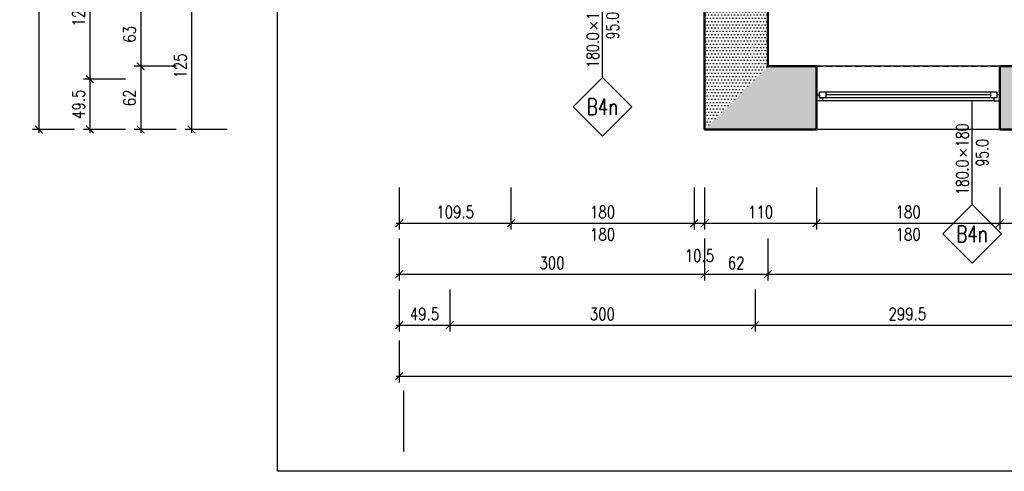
# Model space of a CAD drawing. Header units: millimetres. Extents: x 509 to 7952, y 243 to 5804.
# Tile 1 of 54: x 1288 to 2256, y 331 to 774. Entities that reach past the tile are written whole.
import ezdxf
from ezdxf.enums import TextEntityAlignment as Align

# ---------------------------------------------------------------- set-up
doc = ezdxf.new("R2010")
doc.units = ezdxf.units.MM
doc.linetypes.add('HIDDEN', pattern=[9.525, 6.35, -3.175])
for name, color, linetype in [('WK-EtykOkna', 11, 'Continuous'), ('WK-Okna', 143, 'Continuous'), ('WK-Opisy', 143, 'Continuous'), ('WK-Wymiary', 8, 'Continuous'), ('WK-Ściany', 7, 'Continuous')]:
    doc.layers.add(name, color=color, linetype=linetype)
doc.layers.add('WK-Pomieszczenia', color=173, linetype='Continuous', plot=False)
doc.styles.add('RomanS-Narrow', font='romans.shx', dxfattribs={"width": 0.8})
doc.dimstyles.new('AEC Dimension 1-50', dxfattribs={"dimtxt": 12, "dimasz": 0.075, "dimexe": 6.25, "dimexo": 0, "dimgap": 5, "dimtad": 1, "dimdec": 1, "dimrnd": 0.5, "dimzin": 9, "dimdsep": 46, "dimtxsty": 'RomanS-Narrow', "dimblk": 'ARCHTICK', "dimcen": 0.125, "dimdle": 3.125, "dimclrd": 8, "dimclre": 8, "dimclrt": 256, "dimadec": 1, "dimazin": 0, "dimtfac": 1, "dimtdec": 1, "dimtmove": 2, "dimatfit": 2, "dimfxl": 0, "dimtolj": 1, "dimtzin": 0, "dimarcsym": 0})

# ---------------------------------------------------------------- blocks, each defined once
blk = doc.blocks.new('WK_WindowTag01_50_L')
for p, q in [((0, -2.543), (0, 0)), ((-0.296, -1.19), (-0.133, -1.353)), ((-0.133, -1.19), (-0.296, -1.353))]:
    blk.add_line(p, q)
blk.add_lwpolyline([(0, -2.543), (0.719, -3.262), (0, -3.981), (-0.719, -3.262)], close=True)
at = {"color": 0, "linetype": 'ByBlock', "lineweight": -2, "style": 'RomanS-Narrow', "width": 0.75}
blk.add_attdef('OKNA_OBIEKTY:WYSOKOŚĆ', text='', height=0.3, rotation=90, dxfattribs=at).set_placement((0, -1.131), align=Align.BOTTOM_LEFT)
blk.add_attdef('OKNA_OBIEKTY:PARAPET', text='', height=0.3, rotation=90, dxfattribs=at).set_placement((0.099, -1.271), align=Align.TOP_CENTER)
blk.add_attdef('OKNA_OBIEKTY:SZEROKOŚĆ', text='', height=0.3, rotation=90, dxfattribs=at).set_placement((0, -1.437), align=Align.BOTTOM_RIGHT)
at = {"color": 0, "linetype": 'ByBlock', "lineweight": -2, "style": 'RomanS-Narrow', "width": 0.75, "flags": 8}
blk.add_attdef('OKNA_OBIEKTY:SYMBOL', text='', height=0.4, dxfattribs=at).set_placement((0, -3.262), align=Align.MIDDLE)
blk = doc.blocks.new('_ArchTick')
at = {"color": 0, "linetype": 'ByBlock', "const_width": 15}
blk.add_lwpolyline([(-50, -50), (50, 50)], dxfattribs=at)
blk = doc.blocks.new('*D804')
at = {"layer": 'Defpoints', "color": 0}
for p in [(1661.3, 609.14), (1770.99, 609.14), (1770.99, 574.14)]:
    blk.add_point(p, dxfattribs=at)
at = {"layer": 'WK-Wymiary', "color": 8, "linetype": 'Continuous', "lineweight": -2, "ltscale": 1.3}
for p, q in [((1661.3, 609.14), (1661.3, 567.89)), ((1770.99, 609.14), (1770.99, 567.89)), ((1658.18, 574.14), (1774.12, 574.14))]:
    blk.add_line(p, q, dxfattribs=at)
at = {"layer": 'WK-Wymiary', "color": 8, "linetype": 'ByBlock', "lineweight": -2, "xscale": 0.075, "yscale": 0.075, "zscale": 0.075, "rotation": 180}
blk.add_blockref('_ArchTick', (1661.3, 574.14), dxfattribs=at)
at = {"layer": 'WK-Wymiary', "color": 8, "linetype": 'ByBlock', "lineweight": -2, "xscale": 0.075, "yscale": 0.075, "zscale": 0.075}
blk.add_blockref('_ArchTick', (1770.99, 574.14), dxfattribs=at)
at = {"layer": 'WK-Wymiary', "lineweight": -3, "insert": (1716.15, 585.14), "char_height": 12, "attachment_point": 5, "style": 'RomanS-Narrow'}
blk.add_mtext('\\A1;\\A1;109.5', dxfattribs=at)
blk = doc.blocks.new('*D805')
at = {"layer": 'Defpoints', "color": 0}
for p in [(1770.99, 609.14), (1950.99, 609.14), (1950.99, 574.14)]:
    blk.add_point(p, dxfattribs=at)
at = {"layer": 'WK-Wymiary', "color": 8, "linetype": 'Continuous', "lineweight": -2, "ltscale": 1.3}
for p, q in [((1770.99, 609.14), (1770.99, 567.89)), ((1950.99, 609.14), (1950.99, 567.89)), ((1767.87, 574.14), (1954.12, 574.14))]:
    blk.add_line(p, q, dxfattribs=at)
at = {"layer": 'WK-Wymiary', "color": 8, "linetype": 'ByBlock', "lineweight": -2, "xscale": 0.075, "yscale": 0.075, "zscale": 0.075, "rotation": 180}
blk.add_blockref('_ArchTick', (1770.99, 574.14), dxfattribs=at)
at = {"layer": 'WK-Wymiary', "color": 8, "linetype": 'ByBlock', "lineweight": -2, "xscale": 0.075, "yscale": 0.075, "zscale": 0.075}
blk.add_blockref('_ArchTick', (1950.99, 574.14), dxfattribs=at)
at = {"layer": 'WK-Wymiary', "lineweight": -3, "insert": (1860.99, 585.14), "char_height": 12, "attachment_point": 5, "style": 'RomanS-Narrow'}
blk.add_mtext('\\A1;\\A1;180', dxfattribs=at)
blk = doc.blocks.new('*D806')
at = {"layer": 'Defpoints', "color": 0}
for p in [(1950.99, 609.14), (1961.28, 609.14), (1961.28, 574.14)]:
    blk.add_point(p, dxfattribs=at)
at = {"layer": 'WK-Wymiary', "color": 8, "linetype": 'Continuous', "lineweight": -2, "ltscale": 1.3}
for p, q in [((1950.99, 609.14), (1950.99, 567.89)), ((1961.28, 609.14), (1961.28, 567.89)), ((1947.87, 574.14), (1964.41, 574.14))]:
    blk.add_line(p, q, dxfattribs=at)
at = {"layer": 'WK-Wymiary', "color": 8, "linetype": 'ByBlock', "lineweight": -2, "xscale": 0.075, "yscale": 0.075, "zscale": 0.075, "rotation": 180}
blk.add_blockref('_ArchTick', (1950.99, 574.14), dxfattribs=at)
at = {"layer": 'WK-Wymiary', "color": 8, "linetype": 'ByBlock', "lineweight": -2, "xscale": 0.075, "yscale": 0.075, "zscale": 0.075}
blk.add_blockref('_ArchTick', (1961.28, 574.14), dxfattribs=at)
at = {"layer": 'WK-Wymiary', "lineweight": -3, "insert": (1956.14, 542.39), "char_height": 12, "attachment_point": 5, "style": 'RomanS-Narrow'}
blk.add_mtext('\\A1;\\A1;10.5', dxfattribs=at)
blk = doc.blocks.new('*D807')
at = {"layer": 'Defpoints', "color": 0}
for p in [(1961.28, 609.14), (2071.22, 609.14), (2071.22, 574.14)]:
    blk.add_point(p, dxfattribs=at)
at = {"layer": 'WK-Wymiary', "color": 8, "linetype": 'Continuous', "lineweight": -2, "ltscale": 1.3}
for p, q in [((1961.28, 609.14), (1961.28, 567.89)), ((2071.22, 609.14), (2071.22, 567.89)), ((1958.16, 574.14), (2074.35, 574.14))]:
    blk.add_line(p, q, dxfattribs=at)
at = {"layer": 'WK-Wymiary', "color": 8, "linetype": 'ByBlock', "lineweight": -2, "xscale": 0.075, "yscale": 0.075, "zscale": 0.075, "rotation": 180}
blk.add_blockref('_ArchTick', (1961.28, 574.14), dxfattribs=at)
at = {"layer": 'WK-Wymiary', "color": 8, "linetype": 'ByBlock', "lineweight": -2, "xscale": 0.075, "yscale": 0.075, "zscale": 0.075}
blk.add_blockref('_ArchTick', (2071.22, 574.14), dxfattribs=at)
at = {"layer": 'WK-Wymiary', "lineweight": -3, "insert": (2016.25, 585.14), "char_height": 12, "attachment_point": 5, "style": 'RomanS-Narrow'}
blk.add_mtext('\\A1;\\A1;110', dxfattribs=at)
blk = doc.blocks.new('*D808')
at = {"layer": 'Defpoints', "color": 0}
for p in [(2071.22, 609.14), (2251.22, 609.14), (2251.22, 574.14)]:
    blk.add_point(p, dxfattribs=at)
at = {"layer": 'WK-Wymiary', "color": 8, "linetype": 'Continuous', "lineweight": -2, "ltscale": 1.3}
for p, q in [((2071.22, 609.14), (2071.22, 567.89)), ((2251.22, 609.14), (2251.22, 567.89)), ((2068.1, 574.14), (2254.35, 574.14))]:
    blk.add_line(p, q, dxfattribs=at)
at = {"layer": 'WK-Wymiary', "color": 8, "linetype": 'ByBlock', "lineweight": -2, "xscale": 0.075, "yscale": 0.075, "zscale": 0.075, "rotation": 180}
blk.add_blockref('_ArchTick', (2071.22, 574.14), dxfattribs=at)
at = {"layer": 'WK-Wymiary', "color": 8, "linetype": 'ByBlock', "lineweight": -2, "xscale": 0.075, "yscale": 0.075, "zscale": 0.075}
blk.add_blockref('_ArchTick', (2251.22, 574.14), dxfattribs=at)
at = {"layer": 'WK-Wymiary', "lineweight": -3, "insert": (2161.22, 585.14), "char_height": 12, "attachment_point": 5, "style": 'RomanS-Narrow'}
blk.add_mtext('\\A1;\\A1;180', dxfattribs=at)
blk = doc.blocks.new('*D809')
at = {"layer": 'Defpoints', "color": 0}
for p in [(2251.22, 609.14), (2366.9, 609.14), (2366.9, 574.14)]:
    blk.add_point(p, dxfattribs=at)
at = {"layer": 'WK-Wymiary', "color": 8, "linetype": 'Continuous', "lineweight": -2, "ltscale": 1.3}
for p, q in [((2251.22, 609.14), (2251.22, 567.89)), ((2366.9, 609.14), (2366.9, 567.89)), ((2248.1, 574.14), (2370.03, 574.14))]:
    blk.add_line(p, q, dxfattribs=at)
at = {"layer": 'WK-Wymiary', "color": 8, "linetype": 'ByBlock', "lineweight": -2, "xscale": 0.075, "yscale": 0.075, "zscale": 0.075, "rotation": 180}
blk.add_blockref('_ArchTick', (2251.22, 574.14), dxfattribs=at)
at = {"layer": 'WK-Wymiary', "color": 8, "linetype": 'ByBlock', "lineweight": -2, "xscale": 0.075, "yscale": 0.075, "zscale": 0.075}
blk.add_blockref('_ArchTick', (2366.9, 574.14), dxfattribs=at)
at = {"layer": 'WK-Wymiary', "lineweight": -3, "insert": (2309.06, 585.14), "char_height": 12, "attachment_point": 5, "style": 'RomanS-Narrow'}
blk.add_mtext('\\A1;\\A1;115.5', dxfattribs=at)
blk = doc.blocks.new('*D829')
at = {"layer": 'Defpoints', "color": 0}
for p in [(1661.3, 559.14), (1961.28, 559.14), (1961.28, 524.14)]:
    blk.add_point(p, dxfattribs=at)
at = {"layer": 'WK-Wymiary', "color": 8, "linetype": 'Continuous', "lineweight": -2, "ltscale": 1.3}
for p, q in [((1661.3, 559.14), (1661.3, 517.89)), ((1961.28, 559.14), (1961.28, 517.89)), ((1658.18, 524.14), (1964.41, 524.14))]:
    blk.add_line(p, q, dxfattribs=at)
at = {"layer": 'WK-Wymiary', "color": 8, "linetype": 'ByBlock', "lineweight": -2, "xscale": 0.075, "yscale": 0.075, "zscale": 0.075, "rotation": 180}
blk.add_blockref('_ArchTick', (1661.3, 524.14), dxfattribs=at)
at = {"layer": 'WK-Wymiary', "color": 8, "linetype": 'ByBlock', "lineweight": -2, "xscale": 0.075, "yscale": 0.075, "zscale": 0.075}
blk.add_blockref('_ArchTick', (1961.28, 524.14), dxfattribs=at)
at = {"layer": 'WK-Wymiary', "lineweight": -3, "insert": (1811.29, 535.14), "char_height": 12, "attachment_point": 5, "style": 'RomanS-Narrow'}
blk.add_mtext('\\A1;\\A1;300', dxfattribs=at)
blk = doc.blocks.new('*D830')
at = {"layer": 'Defpoints', "color": 0}
for p in [(1961.28, 559.14), (2023.28, 559.14), (2023.28, 524.14)]:
    blk.add_point(p, dxfattribs=at)
at = {"layer": 'WK-Wymiary', "color": 8, "linetype": 'Continuous', "lineweight": -2, "ltscale": 1.3}
for p, q in [((1961.28, 559.14), (1961.28, 517.89)), ((2023.28, 559.14), (2023.28, 517.89)), ((1958.16, 524.14), (2026.41, 524.14))]:
    blk.add_line(p, q, dxfattribs=at)
at = {"layer": 'WK-Wymiary', "color": 8, "linetype": 'ByBlock', "lineweight": -2, "xscale": 0.075, "yscale": 0.075, "zscale": 0.075, "rotation": 180}
blk.add_blockref('_ArchTick', (1961.28, 524.14), dxfattribs=at)
at = {"layer": 'WK-Wymiary', "color": 8, "linetype": 'ByBlock', "lineweight": -2, "xscale": 0.075, "yscale": 0.075, "zscale": 0.075}
blk.add_blockref('_ArchTick', (2023.28, 524.14), dxfattribs=at)
at = {"layer": 'WK-Wymiary', "lineweight": -3, "insert": (1992.28, 535.14), "char_height": 12, "attachment_point": 5, "style": 'RomanS-Narrow'}
blk.add_mtext('\\A1;\\A1;62', dxfattribs=at)
blk = doc.blocks.new('*D831')
at = {"layer": 'Defpoints', "color": 0}
for p in [(2023.28, 559.14), (2620.17, 559.14), (2620.17, 524.14)]:
    blk.add_point(p, dxfattribs=at)
at = {"layer": 'WK-Wymiary', "color": 8, "linetype": 'Continuous', "lineweight": -2, "ltscale": 1.3}
for p, q in [((2023.28, 559.14), (2023.28, 517.89)), ((2620.17, 559.14), (2620.17, 517.89)), ((2020.16, 524.14), (2623.3, 524.14))]:
    blk.add_line(p, q, dxfattribs=at)
at = {"layer": 'WK-Wymiary', "color": 8, "linetype": 'ByBlock', "lineweight": -2, "xscale": 0.075, "yscale": 0.075, "zscale": 0.075, "rotation": 180}
blk.add_blockref('_ArchTick', (2023.28, 524.14), dxfattribs=at)
at = {"layer": 'WK-Wymiary', "color": 8, "linetype": 'ByBlock', "lineweight": -2, "xscale": 0.075, "yscale": 0.075, "zscale": 0.075}
blk.add_blockref('_ArchTick', (2620.17, 524.14), dxfattribs=at)
at = {"layer": 'WK-Wymiary', "lineweight": -3, "insert": (2321.73, 535.14), "char_height": 12, "attachment_point": 5, "style": 'RomanS-Narrow'}
blk.add_mtext('\\A1;\\A1;597', dxfattribs=at)
blk = doc.blocks.new('*D843')
at = {"layer": 'Defpoints', "color": 0}
for p in [(1661.3, 509.14), (1710.8, 509.14), (1710.8, 474.14)]:
    blk.add_point(p, dxfattribs=at)
at = {"layer": 'WK-Wymiary', "color": 8, "linetype": 'Continuous', "lineweight": -2, "ltscale": 1.3}
for p, q in [((1661.3, 509.14), (1661.3, 467.89)), ((1710.8, 509.14), (1710.8, 467.89)), ((1658.18, 474.14), (1713.93, 474.14))]:
    blk.add_line(p, q, dxfattribs=at)
at = {"layer": 'WK-Wymiary', "color": 8, "linetype": 'ByBlock', "lineweight": -2, "xscale": 0.075, "yscale": 0.075, "zscale": 0.075, "rotation": 180}
blk.add_blockref('_ArchTick', (1661.3, 474.14), dxfattribs=at)
at = {"layer": 'WK-Wymiary', "color": 8, "linetype": 'ByBlock', "lineweight": -2, "xscale": 0.075, "yscale": 0.075, "zscale": 0.075}
blk.add_blockref('_ArchTick', (1710.8, 474.14), dxfattribs=at)
at = {"layer": 'WK-Wymiary', "lineweight": -3, "insert": (1686.05, 485.14), "char_height": 12, "attachment_point": 5, "style": 'RomanS-Narrow'}
blk.add_mtext('\\A1;\\A1;49.5', dxfattribs=at)
blk = doc.blocks.new('*D844')
at = {"layer": 'Defpoints', "color": 0}
for p in [(1710.8, 509.14), (2010.78, 509.14), (2010.78, 474.14)]:
    blk.add_point(p, dxfattribs=at)
at = {"layer": 'WK-Wymiary', "color": 8, "linetype": 'Continuous', "lineweight": -2, "ltscale": 1.3}
for p, q in [((1710.8, 509.14), (1710.8, 467.89)), ((2010.78, 509.14), (2010.78, 467.89)), ((1707.68, 474.14), (2013.91, 474.14))]:
    blk.add_line(p, q, dxfattribs=at)
at = {"layer": 'WK-Wymiary', "color": 8, "linetype": 'ByBlock', "lineweight": -2, "xscale": 0.075, "yscale": 0.075, "zscale": 0.075, "rotation": 180}
blk.add_blockref('_ArchTick', (1710.8, 474.14), dxfattribs=at)
at = {"layer": 'WK-Wymiary', "color": 8, "linetype": 'ByBlock', "lineweight": -2, "xscale": 0.075, "yscale": 0.075, "zscale": 0.075}
blk.add_blockref('_ArchTick', (2010.78, 474.14), dxfattribs=at)
at = {"layer": 'WK-Wymiary', "lineweight": -3, "insert": (1860.79, 485.14), "char_height": 12, "attachment_point": 5, "style": 'RomanS-Narrow'}
blk.add_mtext('\\A1;\\A1;300', dxfattribs=at)
blk = doc.blocks.new('*D845')
at = {"layer": 'Defpoints', "color": 0}
for p in [(2010.78, 509.14), (2310.03, 509.14), (2310.03, 474.14)]:
    blk.add_point(p, dxfattribs=at)
at = {"layer": 'WK-Wymiary', "color": 8, "linetype": 'Continuous', "lineweight": -2, "ltscale": 1.3}
for p, q in [((2010.78, 509.14), (2010.78, 467.89)), ((2310.03, 509.14), (2310.03, 467.89)), ((2007.66, 474.14), (2313.16, 474.14))]:
    blk.add_line(p, q, dxfattribs=at)
at = {"layer": 'WK-Wymiary', "color": 8, "linetype": 'ByBlock', "lineweight": -2, "xscale": 0.075, "yscale": 0.075, "zscale": 0.075, "rotation": 180}
blk.add_blockref('_ArchTick', (2010.78, 474.14), dxfattribs=at)
at = {"layer": 'WK-Wymiary', "color": 8, "linetype": 'ByBlock', "lineweight": -2, "xscale": 0.075, "yscale": 0.075, "zscale": 0.075}
blk.add_blockref('_ArchTick', (2310.03, 474.14), dxfattribs=at)
at = {"layer": 'WK-Wymiary', "lineweight": -3, "insert": (2160.41, 485.14), "char_height": 12, "attachment_point": 5, "style": 'RomanS-Narrow'}
blk.add_mtext('\\A1;\\A1;299.5', dxfattribs=at)
blk = doc.blocks.new('*D862')
at = {"layer": 'Defpoints', "color": 0}
for p in [(1661.3, 459.14), (5653.17, 459.14), (5653.17, 424.14)]:
    blk.add_point(p, dxfattribs=at)
at = {"layer": 'WK-Wymiary', "color": 8, "linetype": 'Continuous', "lineweight": -2, "ltscale": 1.3}
for p, q in [((1661.3, 459.14), (1661.3, 417.89)), ((5653.17, 459.14), (5653.17, 417.89)), ((1658.18, 424.14), (5656.29, 424.14))]:
    blk.add_line(p, q, dxfattribs=at)
at = {"layer": 'WK-Wymiary', "color": 8, "linetype": 'ByBlock', "lineweight": -2, "xscale": 0.075, "yscale": 0.075, "zscale": 0.075, "rotation": 180}
blk.add_blockref('_ArchTick', (1661.3, 424.14), dxfattribs=at)
at = {"layer": 'WK-Wymiary', "color": 8, "linetype": 'ByBlock', "lineweight": -2, "xscale": 0.075, "yscale": 0.075, "zscale": 0.075}
blk.add_blockref('_ArchTick', (5653.17, 424.14), dxfattribs=at)
at = {"layer": 'WK-Wymiary', "lineweight": -3, "insert": (3657.24, 435.14), "char_height": 12, "attachment_point": 5, "style": 'RomanS-Narrow'}
blk.add_mtext('\\A1;\\A1;3992', dxfattribs=at)
blk = doc.blocks.new('*D871')
at = {"layer": 'Defpoints', "color": 0}
for p in [(1492.24, 790.92), (1457.24, 666.14), (1492.24, 666.14)]:
    blk.add_point(p, dxfattribs=at)
at = {"layer": 'WK-Wymiary', "color": 8, "linetype": 'Continuous', "lineweight": -2, "ltscale": 1.3}
for p, q in [((1457.24, 794.05), (1457.24, 663.02)), ((1492.24, 790.92), (1450.99, 790.92)), ((1492.24, 666.14), (1450.99, 666.14))]:
    blk.add_line(p, q, dxfattribs=at)
at = {"layer": 'WK-Wymiary', "color": 8, "linetype": 'ByBlock', "lineweight": -2, "xscale": 0.075, "yscale": 0.075, "zscale": 0.075}
for p, rotation in [((1457.24, 790.92), 90), ((1457.24, 666.14), 270)]:
    blk.add_blockref('_ArchTick', p, dxfattribs=dict(at, rotation=rotation))
at = {"layer": 'WK-Wymiary', "lineweight": -3, "insert": (1446.24, 728.53), "char_height": 12, "attachment_point": 5, "rotation": 90, "style": 'RomanS-Narrow'}
blk.add_mtext('\\A1;\\A1;125', dxfattribs=at)
blk = doc.blocks.new('*D878')
at = {"layer": 'Defpoints', "color": 0}
for p in [(1442.24, 790.92), (1407.24, 728.14), (1442.24, 728.14)]:
    blk.add_point(p, dxfattribs=at)
at = {"layer": 'WK-Wymiary', "color": 8, "linetype": 'Continuous', "lineweight": -2, "ltscale": 1.3}
for p, q in [((1407.24, 794.05), (1407.24, 725.02)), ((1442.24, 790.92), (1400.99, 790.92)), ((1442.24, 728.14), (1400.99, 728.14))]:
    blk.add_line(p, q, dxfattribs=at)
at = {"layer": 'WK-Wymiary', "color": 8, "linetype": 'ByBlock', "lineweight": -2, "xscale": 0.075, "yscale": 0.075, "zscale": 0.075}
for p, rotation in [((1407.24, 790.92), 90), ((1407.24, 728.14), 270)]:
    blk.add_blockref('_ArchTick', p, dxfattribs=dict(at, rotation=rotation))
at = {"layer": 'WK-Wymiary', "lineweight": -3, "insert": (1396.24, 759.53), "char_height": 12, "attachment_point": 5, "rotation": 90, "style": 'RomanS-Narrow'}
blk.add_mtext('\\A1;\\A1;63', dxfattribs=at)
blk = doc.blocks.new('*D879')
at = {"layer": 'Defpoints', "color": 0}
for p in [(1442.24, 728.14), (1407.24, 666.14), (1442.24, 666.14)]:
    blk.add_point(p, dxfattribs=at)
at = {"layer": 'WK-Wymiary', "color": 8, "linetype": 'Continuous', "lineweight": -2, "ltscale": 1.3}
for p, q in [((1442.24, 728.14), (1400.99, 728.14)), ((1407.24, 731.27), (1407.24, 663.02)), ((1442.24, 666.14), (1400.99, 666.14))]:
    blk.add_line(p, q, dxfattribs=at)
at = {"layer": 'WK-Wymiary', "color": 8, "linetype": 'ByBlock', "lineweight": -2, "xscale": 0.075, "yscale": 0.075, "zscale": 0.075}
for p, rotation in [((1407.24, 728.14), 90), ((1407.24, 666.14), 270)]:
    blk.add_blockref('_ArchTick', p, dxfattribs=dict(at, rotation=rotation))
at = {"layer": 'WK-Wymiary', "lineweight": -3, "insert": (1396.24, 697.14), "char_height": 12, "attachment_point": 5, "rotation": 90, "style": 'RomanS-Narrow'}
blk.add_mtext('\\A1;\\A1;62', dxfattribs=at)
blk = doc.blocks.new('*D885')
at = {"layer": 'Defpoints', "color": 0}
for p in [(1392.24, 843.42), (1357.24, 715.64), (1392.24, 715.64)]:
    blk.add_point(p, dxfattribs=at)
at = {"layer": 'WK-Wymiary', "color": 8, "linetype": 'Continuous', "lineweight": -2, "ltscale": 1.3}
for p, q in [((1392.24, 843.42), (1350.99, 843.42)), ((1357.24, 846.55), (1357.24, 712.52)), ((1392.24, 715.64), (1350.99, 715.64))]:
    blk.add_line(p, q, dxfattribs=at)
at = {"layer": 'WK-Wymiary', "color": 8, "linetype": 'ByBlock', "lineweight": -2, "xscale": 0.075, "yscale": 0.075, "zscale": 0.075}
for p, rotation in [((1357.24, 843.42), 90), ((1357.24, 715.64), 270)]:
    blk.add_blockref('_ArchTick', p, dxfattribs=dict(at, rotation=rotation))
at = {"layer": 'WK-Wymiary', "lineweight": -3, "insert": (1346.24, 779.53), "char_height": 12, "attachment_point": 5, "rotation": 90, "style": 'RomanS-Narrow'}
blk.add_mtext('\\A1;\\A1;128', dxfattribs=at)
blk = doc.blocks.new('*D886')
at = {"layer": 'Defpoints', "color": 0}
for p in [(1392.24, 715.64), (1357.24, 666.14), (1392.24, 666.14)]:
    blk.add_point(p, dxfattribs=at)
at = {"layer": 'WK-Wymiary', "color": 8, "linetype": 'Continuous', "lineweight": -2, "ltscale": 1.3}
for p, q in [((1357.24, 718.77), (1357.24, 663.02)), ((1392.24, 715.64), (1350.99, 715.64)), ((1392.24, 666.14), (1350.99, 666.14))]:
    blk.add_line(p, q, dxfattribs=at)
at = {"layer": 'WK-Wymiary', "color": 8, "linetype": 'ByBlock', "lineweight": -2, "xscale": 0.075, "yscale": 0.075, "zscale": 0.075}
for p, rotation in [((1357.24, 715.64), 90), ((1357.24, 666.14), 270)]:
    blk.add_blockref('_ArchTick', p, dxfattribs=dict(at, rotation=rotation))
at = {"layer": 'WK-Wymiary', "lineweight": -3, "insert": (1346.24, 690.89), "char_height": 12, "attachment_point": 5, "rotation": 90, "style": 'RomanS-Narrow'}
blk.add_mtext('\\A1;\\A1;49.5', dxfattribs=at)
blk = doc.blocks.new('*D887')
at = {"layer": 'Defpoints', "color": 0}
for p in [(1342.24, 2451.37), (1307.24, 666.14), (1342.24, 666.14)]:
    blk.add_point(p, dxfattribs=at)
at = {"layer": 'WK-Wymiary', "color": 8, "linetype": 'Continuous', "lineweight": -2, "ltscale": 1.3}
for p, q in [((1342.24, 2451.37), (1300.99, 2451.37)), ((1307.24, 2454.49), (1307.24, 663.02)), ((1342.24, 666.14), (1300.99, 666.14))]:
    blk.add_line(p, q, dxfattribs=at)
at = {"layer": 'WK-Wymiary', "color": 8, "linetype": 'ByBlock', "lineweight": -2, "xscale": 0.075, "yscale": 0.075, "zscale": 0.075}
for p, rotation in [((1307.24, 2451.37), 90), ((1307.24, 666.14), 270)]:
    blk.add_blockref('_ArchTick', p, dxfattribs=dict(at, rotation=rotation))
at = {"layer": 'WK-Wymiary', "lineweight": -3, "insert": (1296.24, 1558.76), "char_height": 12, "attachment_point": 5, "rotation": 90, "style": 'RomanS-Narrow'}
blk.add_mtext('\\A1;\\A1;1785', dxfattribs=at)

msp = doc.modelspace()

# ---------------------------------------------------------------- hatches: boundary and pattern name
at = {"layer": 'WK-Ściany', "linetype": 'Continuous', "lineweight": -3}
h = msp.add_hatch(dxfattribs=at)
h.set_pattern_fill('DOTS', color=253, scale=2, style=0)
h.set_pattern_definition([(360, (534.9164, 699.143), (1.5875, 3.175), [0, -3.175])])
h.paths.add_polyline_path([(2023.28, 852.92), (1961.28, 790.92), (1961.28, 666.14), (2023.28, 728.14)], flags=0)
h = msp.add_hatch(dxfattribs=at)
h.set_pattern_fill('DOTS', color=253, scale=2, style=0)
h.set_pattern_definition([(0, (534.9164, 699.143), (1.5875, 3.175), [0, -3.175])])
h.paths.add_polyline_path([(2023.28, 728.14), (1961.28, 666.14), (2071.22, 666.14), (2071.22, 728.14)], flags=0)
h.paths.add_polyline_path([(2251.22, 728.14), (2251.22, 666.14), (2366.9, 666.14), (2366.9, 728.14), (2337.9, 728.14), (2279.9, 728.14)], flags=0)
h.paths.add_polyline_path([(2546.9, 728.14), (2546.9, 666.14), (2663.34, 666.14), (2663.34, 728.14), (2632.17, 728.14), (2624.17, 708.48), (2620.17, 728.14)], flags=0)
h.paths.add_polyline_path([(2843.34, 728.14), (2843.34, 666.14), (2965.98, 666.14), (2965.98, 728.14), (2936.1, 728.14), (2897.44, 712.31), (2878.1, 728.14)], flags=0)
h.paths.add_polyline_path([(3145.98, 728.14), (3145.98, 666.14), (3254.36, 666.14), (3192.36, 728.14)], flags=0)

# ---------------------------------------------------------------- linework, layer by layer
msp.add_lwpolyline([(5649.17, 4008.87), (5873.58, 3971.84), (5816.57, 330.7), (1541.54, 330.7), (1541.54, 2778.64), (4012.25, 2778.64), (4012.25, 3854.59), (4389.17, 3988.87), (5649.17, 4008.87)])
at = {"layer": 'WK-Okna', "color": 143, "linetype": 'Continuous', "lineweight": -3}
for p, q in [((2251.22, 728.14), (2071.22, 728.14)), ((2080.22, 703.14), (2080.22, 697.14)), ((2242.22, 700.14), (2080.22, 700.14)), ((2242.22, 703.14), (2242.22, 697.14)), ((2245.22, 694.14), (2077.22, 694.14)), ((2251.22, 666.14), (2071.22, 666.14))]:
    msp.add_line(p, q, dxfattribs=at)
for points in [[(2077.22, 694.14), (2071.22, 694.14), (2071.22, 700.14), (2074.22, 700.14), (2074.22, 697.14), (2077.22, 697.14)], [(2248.22, 703.14), (2248.22, 697.14), (2074.22, 697.14), (2074.22, 703.14)], [(2245.22, 694.14), (2251.22, 694.14), (2251.22, 700.14), (2248.22, 700.14), (2248.22, 697.14), (2245.22, 697.14)]]:
    msp.add_lwpolyline(points, close=True, dxfattribs=at)
at = {"layer": 'WK-Opisy', "ltscale": 1.3}
msp.add_line((1665.3, 410.07), (1665.3, 350.07), dxfattribs=at)
at = {"layer": 'WK-Pomieszczenia', "color": 173, "linetype": 'HIDDEN', "lineweight": -3}
for p, q in [((2023.28, 1252.07), (2023.28, 728.14)), ((2023.28, 728.14), (2279.9, 728.14))]:
    msp.add_line(p, q, dxfattribs=at)
at = {"layer": 'WK-Ściany', "color": 7, "linetype": 'Continuous', "lineweight": 50}
for p, q in [((2023.28, 728.14), (2023.28, 852.92)), ((1961.28, 790.92), (1961.28, 666.14)), ((2071.22, 728.14), (2023.28, 728.14)), ((2071.22, 666.14), (2071.22, 728.14)), ((2251.22, 728.14), (2251.22, 666.14)), ((2279.9, 728.14), (2251.22, 728.14)), ((1961.28, 666.14), (2071.22, 666.14)), ((2251.22, 666.14), (2366.9, 666.14))]:
    msp.add_line(p, q, dxfattribs=at)

# ---------------------------------------------------------------- block references
at = {"layer": 'WK-EtykOkna', "color": 11, "linetype": 'Continuous', "lineweight": -3, "ltscale": 1.3}
ref = msp.add_blockref('WK_WindowTag01_50_L', (1860.99, 818.92, -5), dxfattribs=dict(at, xscale=40, yscale=40, zscale=40))
ref.add_attrib('OKNA_OBIEKTY:SYMBOL', 'B4n', dxfattribs={"layer": '0', "color": 0, "linetype": 'ByBlock', "lineweight": -2, "height": 16, "style": 'RomanS-Narrow', "width": 0.75}).set_placement((1860.99, 688.44, -5), align=Align.MIDDLE)
ref.add_attrib('OKNA_OBIEKTY:SZEROKOŚĆ', '180.0', dxfattribs={"layer": '0', "color": 0, "linetype": 'ByBlock', "lineweight": -2, "height": 12, "rotation": 90, "style": 'RomanS-Narrow', "width": 0.75}).set_placement((1860.99, 761.45, -5), align=Align.BOTTOM_RIGHT)
ref.add_attrib('OKNA_OBIEKTY:WYSOKOŚĆ', '180', dxfattribs={"layer": '0', "color": 0, "linetype": 'ByBlock', "lineweight": -2, "height": 12, "rotation": 90, "style": 'RomanS-Narrow', "width": 0.75}).set_placement((1860.99, 773.68, -5), align=Align.BOTTOM_LEFT)
ref.add_attrib('OKNA_OBIEKTY:PARAPET', '95.0', dxfattribs={"layer": '0', "color": 0, "linetype": 'ByBlock', "lineweight": -2, "height": 12, "rotation": 90, "style": 'RomanS-Narrow', "width": 0.75}).set_placement((1864.96, 768.06, -5), align=Align.TOP_CENTER)
ref = msp.add_blockref('WK_WindowTag01_50_L', (2224.01, 694.14, -5), dxfattribs=dict(at, xscale=40, yscale=40, zscale=40))
ref.add_attrib('OKNA_OBIEKTY:SYMBOL', 'B4n', dxfattribs={"layer": '0', "color": 0, "linetype": 'ByBlock', "lineweight": -2, "height": 16, "style": 'RomanS-Narrow', "width": 0.75}).set_placement((2224.01, 563.66, -5), align=Align.MIDDLE)
ref.add_attrib('OKNA_OBIEKTY:SZEROKOŚĆ', '180.0', dxfattribs={"layer": '0', "color": 0, "linetype": 'ByBlock', "lineweight": -2, "height": 12, "rotation": 90, "style": 'RomanS-Narrow', "width": 0.75}).set_placement((2224.01, 636.67, -5), align=Align.BOTTOM_RIGHT)
ref.add_attrib('OKNA_OBIEKTY:WYSOKOŚĆ', '180', dxfattribs={"layer": '0', "color": 0, "linetype": 'ByBlock', "lineweight": -2, "height": 12, "rotation": 90, "style": 'RomanS-Narrow', "width": 0.75}).set_placement((2224.01, 648.9, -5), align=Align.BOTTOM_LEFT)
ref.add_attrib('OKNA_OBIEKTY:PARAPET', '95.0', dxfattribs={"layer": '0', "color": 0, "linetype": 'ByBlock', "lineweight": -2, "height": 12, "rotation": 90, "style": 'RomanS-Narrow', "width": 0.75}).set_placement((2227.98, 643.28, -5), align=Align.TOP_CENTER)

# ---------------------------------------------------------------- texts
at = {"layer": 'WK-Wymiary', "color": 8, "linetype": 'Continuous', "lineweight": -3, "char_height": 12, "attachment_point": 2, "style": 'RomanS-Narrow'}
for insert in [(1860.99, 569.14), (2161.22, 569.14)]:
    msp.add_mtext('\\A1;180', dxfattribs=dict(at, insert=insert))

# ---------------------------------------------------------------- dimensions: what is measured, and where the dimension line sits
at = {"layer": 'WK-Wymiary', "color": 8, "linetype": 'Continuous', "lineweight": -3, "ltscale": 1.3}
for base, p1, p2, text, picture, middle in [((1307.24, 666.14), (1342.24, 2451.37), (1342.24, 666.14), '\\A1;1785', '*D887', (1296.24, 1558.76)), ((1357.24, 715.64), (1392.24, 843.42), (1392.24, 715.64), '\\A1;128', '*D885', (1346.24, 779.53)), ((1407.24, 728.14), (1442.24, 790.92), (1442.24, 728.14), '\\A1;63', '*D878', (1396.24, 759.53)), ((1457.24, 666.14), (1492.24, 790.92), (1492.24, 666.14), '\\A1;125', '*D871', (1446.24, 728.53)), ((1407.24, 666.14), (1442.24, 728.14), (1442.24, 666.14), '\\A1;62', '*D879', (1396.24, 697.14)), ((1357.24, 666.14), (1392.24, 715.64), (1392.24, 666.14), '\\A1;49.5', '*D886', (1346.24, 690.89))]:
    dim = msp.add_linear_dim(base=base, p1=p1, p2=p2, angle=90, text=text, dimstyle='AEC Dimension 1-50', override={"dimclrd": 8, "dimclre": 8, "dimclrt": 256}, dxfattribs=at)
    dim.commit()
    dim.dimension.update_dxf_attribs({"geometry": picture, "text_midpoint": middle})
for base, p1, p2, text, picture, middle in [((1770.99, 574.14), (1661.3, 609.14), (1770.99, 609.14), '\\A1;109.5', '*D804', (1716.15, 585.14)), ((1950.99, 574.14), (1770.99, 609.14), (1950.99, 609.14), '\\A1;180', '*D805', (1860.99, 585.14)), ((1961.28, 574.14), (1950.99, 609.14), (1961.28, 609.14), '\\A1;10.5', '*D806', (1956.14, 542.39)), ((2071.22, 574.14), (1961.28, 609.14), (2071.22, 609.14), '\\A1;110', '*D807', (2016.25, 585.14)), ((2251.22, 574.14), (2071.22, 609.14), (2251.22, 609.14), '\\A1;180', '*D808', (2161.22, 585.14)), ((2366.9, 574.14), (2251.22, 609.14), (2366.9, 609.14), '\\A1;115.5', '*D809', (2309.06, 585.14)), ((1961.28, 524.14), (1661.3, 559.14), (1961.28, 559.14), '\\A1;300', '*D829', (1811.29, 535.14)), ((2023.28, 524.14), (1961.28, 559.14), (2023.28, 559.14), '\\A1;62', '*D830', (1992.28, 535.14)), ((2620.17, 524.14), (2023.28, 559.14), (2620.17, 559.14), '\\A1;597', '*D831', (2321.73, 535.14)), ((1710.8, 474.14), (1661.3, 509.14), (1710.8, 509.14), '\\A1;49.5', '*D843', (1686.05, 485.14)), ((2010.78, 474.14), (1710.8, 509.14), (2010.78, 509.14), '\\A1;300', '*D844', (1860.79, 485.14)), ((2310.03, 474.14), (2010.78, 509.14), (2310.03, 509.14), '\\A1;299.5', '*D845', (2160.41, 485.14)), ((5653.17, 424.14), (1661.3, 459.14), (5653.17, 459.14), '\\A1;3992', '*D862', (3657.24, 435.14))]:
    dim = msp.add_linear_dim(base=base, p1=p1, p2=p2, text=text, dimstyle='AEC Dimension 1-50', override={"dimclrd": 8, "dimclre": 8, "dimclrt": 256}, dxfattribs=at)
    dim.commit()
    dim.dimension.update_dxf_attribs({"geometry": picture, "text_midpoint": middle})

doc.saveas('drawing.dxf')
